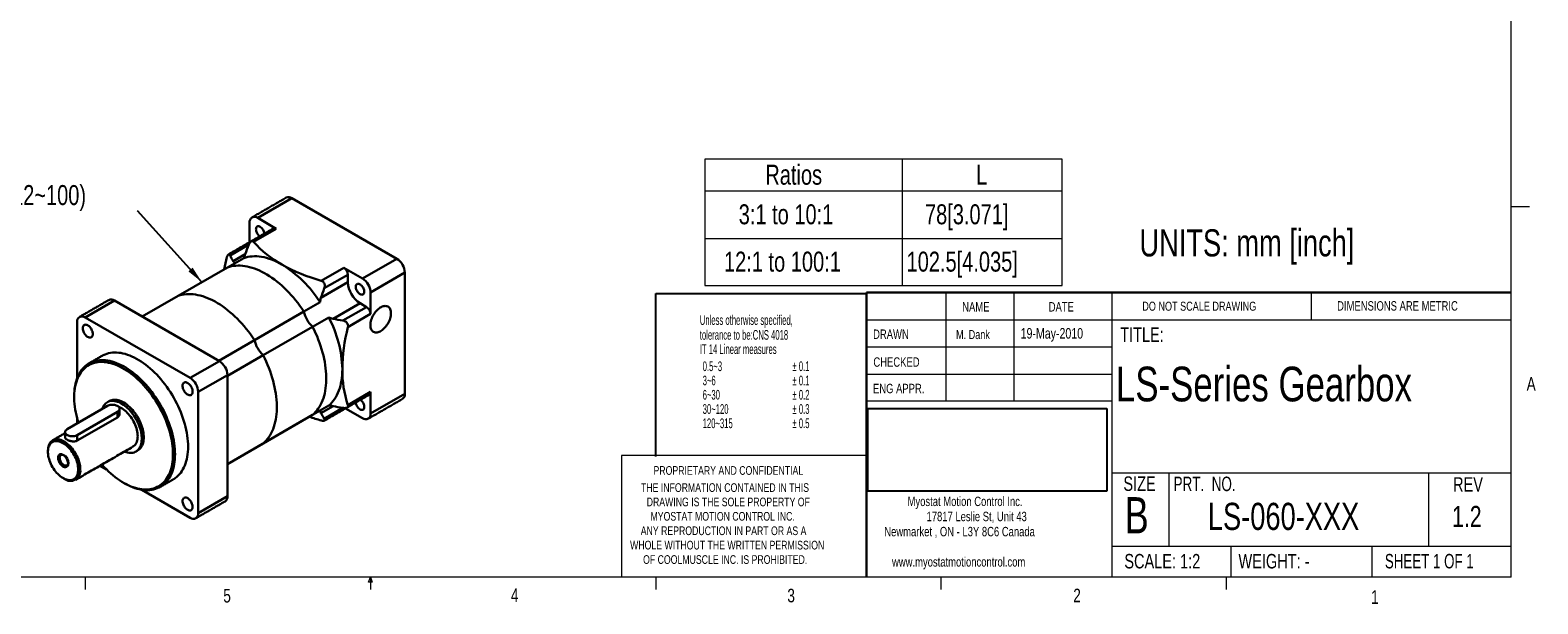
# Model space of a CAD drawing. Header units: millimetres. Extents: x 11 to 421, y 5 to 275.
# Tile 3 of 5: x 156 to 421, y 5 to 106. Entities that reach past the tile are written whole.
import ezdxf

# ---------------------------------------------------------------- set-up
doc = ezdxf.new("R2010")
doc.units = ezdxf.units.MM
doc.layers.add('FORMAT', color=7, linetype='Continuous')
doc.styles.add('SLDTEXTSTYLE0', font='TXT', dxfattribs={"width": 0.75})
doc.styles.add('SLDTEXTSTYLE1', font='TXT', dxfattribs={"width": 0.694444})
doc.styles.add('SLDTEXTSTYLE2', font='TXT', dxfattribs={"width": 0.6875})
doc.styles.add('SLDTEXTSTYLE3', font='TXT', dxfattribs={"width": 0.592105})
doc.dimstyles.new('SLDDIMSTYLE6', dxfattribs={"dimtxt": 0, "dimasz": 3, "dimexe": 0, "dimexo": 0.0625, "dimgap": 0, "dimtad": 0, "dimtih": 1, "dimtoh": 1, "dimdec": 0, "dimrnd": 1e-09, "dimzin": 0, "dimdsep": 46, "dimtxsty": 'Standard', "dimsah": 1, "dimcen": 0.09, "dimadec": 0, "dimazin": 0, "dimtfac": 3, "dimtdec": 0, "dimtofl": 0, "dimtmove": 0, "dimatfit": 3, "dimfxl": 1, "dimtolj": 1, "dimtzin": 0, "dimarcsym": 0})
picture_1 = doc.add_image_def('image1.bmp', size_in_pixel=(895, 310))

# ---------------------------------------------------------------- blocks, each defined once
blk = doc.blocks.new('SW_NOTE_0')
at = {"color": 0, "linetype": 'Continuous', "lineweight": 0, "char_height": 1.651, "attachment_point": 1, "style": 'SLDTEXTSTYLE0'}
for s, insert in [('Myostat Motion Control Inc.', (0, 2.13)), ('17817 Leslie St, Unit 43', (3.32, -0.52)), ('Newmarket , ON - L3Y 8C6 Canada', (-4.09, -3.17)), ('www.myostatmotioncontrol.com', (-2.73, -8.48))]:
    blk.add_mtext(s, dxfattribs=dict(at, insert=insert))
blk = doc.blocks.new('SW_NOTE_1')
at = {"color": 0, "linetype": 'Continuous', "lineweight": 0, "char_height": 1.524, "attachment_point": 1, "style": 'SLDTEXTSTYLE0'}
for s, insert in [('THE INFORMATION CONTAINED IN THIS', (0, 1.96)), ('DRAWING IS THE SOLE PROPERTY OF', (1, -0.56)), ('MYOSTAT MOTION CONTROL INC. ', (1.67, -3.08)), ('ANY REPRODUCTION IN PART OR AS A', (-0.04, -5.61)), ('WHOLE WITHOUT THE WRITTEN PERMISSION', (-1.91, -8.13)), ('OF COOLMUSCLE INC. IS PROHIBITED.', (0.37, -10.66))]:
    blk.add_mtext(s, dxfattribs=dict(at, insert=insert))
blk = doc.blocks.new('SW_TABLEANNOTATION_0')
at = {"color": 0, "linetype": 'Continuous', "lineweight": 0}
for p, q in [((0, 0), (0, -22.12)), ((62.66, 0), (0, 0)), ((34.58, 0), (34.58, -22.12)), ((62.66, -22.12), (62.66, 0)), ((0, -5.53), (62.66, -5.53)), ((0, -13.88), (62.66, -13.88)), ((0, -22.12), (62.66, -22.12))]:
    blk.add_line(p, q, dxfattribs=at)
at = {"color": 0, "linetype": 'Continuous', "lineweight": 0, "char_height": 3.5, "attachment_point": 1, "style": 'SLDTEXTSTYLE0'}
for s, insert in [('Ratios', (10.59, -0.95)), ('L', (47.55, -0.95)), ('3:1 to 10:1', (5.92, -7.89)), ('78[3.071]', (38.58, -7.89)), ('12:1 to 100:1', (3.34, -16.19)), ('102.5[4.035]', (35.35, -16.19))]:
    blk.add_mtext(s, dxfattribs=dict(at, insert=insert))

msp = doc.modelspace()

# ---------------------------------------------------------------- linework, layer by layer
at = {"color": 7, "linetype": 'Continuous', "lineweight": 0}
for p, q in [((415.9568, 9.9587), (415.9568, 270.3087)), ((415.9568, 74.9374), (419.1318, 74.9374)), ((316.8169, 59.8531), (316.8169, 40.8031)), ((328.7175, 59.8531), (328.7175, 40.8031)), ((345.8853, 59.8531), (345.8853, 9.9587)), ((380.921, 55.0906), (380.921, 59.8531)), ((302.9194, 55.0906), (415.9568, 55.0906)), ((302.9194, 50.3281), (345.8853, 50.3281)), ((302.9194, 45.5656), (345.8853, 45.5656)), ((345.8853, 40.8031), (302.9194, 40.8031)), ((259.9535, 31.2781), (259.9535, 9.9587)), ((302.9194, 31.2781), (259.9535, 31.2781)), ((345.8853, 28.2432), (415.9568, 28.2432)), ((355.9321, 28.2432), (355.9321, 15.366)), ((401.4296, 28.2432), (401.4296, 15.366)), ((345.8853, 15.366), (415.9568, 15.366)), ((366.793, 15.366), (366.793, 9.9587)), ((391.4795, 15.366), (391.4795, 9.9587)), ((415.9568, 9.9587), (15.9068, 9.9587)), ((165.9192, 9.9587), (165.9192, 7.8048)), ((215.5889, 9.0805), (215.9254, 9.9587)), ((216.2443, 9.0805), (215.5889, 9.0805)), ((215.9254, 9.9587), (215.9254, 7.8048)), ((215.9254, 9.9587), (216.2443, 9.0805)), ((265.9317, 9.9587), (265.9317, 7.8048)), ((315.9379, 9.9587), (315.9379, 7.8048)), ((365.9442, 9.9587), (365.9442, 7.8048))]:
    msp.add_line(p, q, dxfattribs=at)
at = {"color": 7, "linetype": 'Continuous', "lineweight": 30}
for p, q in [((202.1588, 76.4105), (196.1484, 72.9407)), ((220.5436, 65.7972), (202.1588, 76.4105)), ((194.7342, 72.1241), (194.7342, 68.6853)), ((199.4192, 71.0525), (196.1484, 72.9407)), ((199.4192, 71.0525), (195.4443, 68.7579)), ((194.5769, 68.2564), (191.3064, 66.3683)), ((193.9801, 66.5846), (191.8589, 65.3601)), ((182.2065, 59.2603), (190.8686, 64.2608)), ((190.8686, 64.2608), (193.697, 65.8936)), ((207.2874, 61.921), (211.2624, 64.2156)), ((214.5332, 62.3274), (211.2624, 64.2156)), ((214.5332, 62.3274), (220.5436, 65.7972)), ((211.9695, 61.6635), (207.2376, 58.9318)), ((211.9695, 62.9909), (207.8345, 60.6038)), ((211.9695, 62.9909), (211.9695, 61.6635)), ((221.9578, 63.3477), (215.9474, 59.8779)), ((221.9578, 42.1176), (221.9578, 63.3477)), ((171.0461, 58.4495), (165.9196, 55.49)), ((189.4309, 47.8362), (171.0461, 58.4495)), ((175.9241, 55.6335), (182.2065, 59.2603)), ((207.0851, 58.1648), (204.2567, 56.532)), ((215.9474, 56.1009), (215.9474, 59.8779)), ((302.9194, 59.8531), (415.9568, 59.8531)), ((302.9194, 59.8531), (302.9194, 9.9587)), ((195.5947, 51.5315), (204.2567, 56.532)), ((214.0908, 57.9893), (209.3589, 55.2576)), ((211.1053, 54.9386), (215.2403, 57.3257)), ((215.9474, 56.1009), (211.9725, 53.8062)), ((214.0908, 57.9893), (215.2403, 57.3257)), ((164.5054, 54.6733), (164.5054, 44.8873)), ((184.3044, 44.8767), (165.9196, 55.49)), ((197.1279, 48.8757), (205.79, 53.8762)), ((205.79, 53.8762), (208.6184, 55.5091)), ((189.3122, 47.9047), (195.5947, 51.5315)), ((184.3044, 44.8767), (189.4309, 47.8362)), ((190.8451, 45.2488), (197.1279, 48.8757)), ((190.8451, 45.3867), (185.7186, 42.4272)), ((190.8451, 24.1566), (190.8451, 45.3867)), ((185.7186, 21.1972), (185.7186, 42.4272)), ((211.9725, 40.1302), (215.9474, 42.4249)), ((215.9474, 38.6479), (215.9474, 42.4249)), ((169.8087, 39.9769), (162.7376, 35.8949)), ((208.6184, 40.0489), (205.79, 38.4161)), ((209.3561, 39.9465), (207.2376, 38.7235)), ((215.9474, 38.6479), (221.9578, 42.1176)), ((164.5054, 34.8744), (171.5765, 38.9564)), ((171.5765, 37.9763), (164.5054, 33.8943)), ((164.5054, 37.7547), (164.5054, 36.9154)), ((171.5765, 38.9564), (171.5765, 37.9763)), ((195.5947, 32.5302), (204.2567, 37.5307)), ((197.1279, 33.4156), (205.79, 38.4161)), ((204.2567, 37.5307), (207.0851, 39.1635)), ((207.8345, 37.7407), (211.1062, 39.6294)), ((211.5552, 39.5504), (214.5332, 37.8312)), ((164.5054, 34.8744), (164.5054, 33.8943)), ((190.8451, 29.7886), (197.1279, 33.4156)), ((190.8451, 29.7883), (195.5947, 32.5302)), ((168.504, 29.5019), (169.6539, 28.838)), ((175.8285, 25.2735), (184.3044, 20.3805)), ((185.7186, 21.1972), (190.8451, 24.1566))]:
    msp.add_line(p, q, dxfattribs=at)
at = {"color": 7, "linetype": 'Continuous', "lineweight": 30, "flags": 128}
for points in [[(196.5908, 71.3988), (196.4747, 71.4553), (196.3614, 71.4893), (196.2537, 71.4999), (196.1544, 71.487), (196.0658, 71.4507), (195.9901, 71.3921), (195.9293, 71.3126), (195.8847, 71.214), (195.8575, 71.0989), (195.8484, 70.97), (195.8575, 70.8306), (195.8847, 70.6841), (195.9293, 70.5341), (195.9901, 70.3842), (196.0658, 70.2382), (196.1544, 70.0997), (196.2537, 69.9721), (196.3614, 69.8585), (196.4747, 69.7617), (196.5294, 69.7224)], [(200.3911, 64.7767), (199.9384, 65.0268), (199.4866, 65.2542), (199.0365, 65.4584), (198.5888, 65.639), (198.1444, 65.7957), (197.7041, 65.9283), (197.2686, 66.0364), (196.8389, 66.12), (196.4156, 66.1788), (195.9996, 66.2127), (195.5916, 66.2217), (195.1923, 66.2057), (194.8026, 66.1648), (194.4229, 66.0991), (194.0542, 66.0086), (193.697, 65.8936)], [(204.2567, 56.532), (203.9105, 57.0436), (203.5534, 57.5447), (203.1861, 58.0343), (202.8091, 58.5118), (202.4232, 58.9762), (202.0289, 59.4268), (201.6269, 59.8627), (201.218, 60.2833), (200.8029, 60.6878), (200.3821, 61.0755), (199.9566, 61.4458), (199.527, 61.798), (199.0939, 62.1315), (198.6583, 62.4458), (198.2208, 62.7403), (197.7821, 63.0145), (197.3431, 63.2679), (196.9045, 63.5002), (196.467, 63.7108), (196.0313, 63.8995), (195.5983, 64.0659), (195.1687, 64.2098), (194.7431, 64.3308), (194.3224, 64.4289), (193.9072, 64.5037), (193.4983, 64.5552), (193.0964, 64.5834), (192.7021, 64.588), (192.3162, 64.5693), (191.9392, 64.527), (191.5718, 64.4615), (191.2148, 64.3727), (190.8686, 64.2608)], [(204.2567, 56.532), (203.9105, 57.0436), (203.5534, 57.5447), (203.1861, 58.0343), (202.8091, 58.5118), (202.4232, 58.9762), (202.0289, 59.4268), (201.6269, 59.8627), (201.218, 60.2833), (200.8029, 60.6878), (200.3821, 61.0755), (199.9566, 61.4458), (199.527, 61.798), (199.0939, 62.1315), (198.6583, 62.4458), (198.2208, 62.7403), (197.7821, 63.0145), (197.3431, 63.2679), (196.9045, 63.5002), (196.467, 63.7108), (196.0313, 63.8995), (195.5983, 64.0659), (195.1687, 64.2098), (194.7431, 64.3308), (194.3224, 64.4289), (193.9072, 64.5037), (193.4983, 64.5552), (193.0964, 64.5834), (192.7021, 64.588), (192.3162, 64.5693), (191.9392, 64.527), (191.5718, 64.4615), (191.2148, 64.3727), (190.8686, 64.2608)], [(214.8333, 60.0103), (214.8241, 60.1497), (214.7969, 60.2962), (214.7524, 60.4462), (214.6915, 60.5961), (214.6158, 60.7421), (214.5272, 60.8806), (214.4279, 61.0082), (214.3202, 61.1218), (214.207, 61.2186), (214.0908, 61.2963), (213.9747, 61.3527), (213.8614, 61.3867), (213.7537, 61.3974), (213.6544, 61.3844), (213.5658, 61.3482), (213.4901, 61.2896), (213.4293, 61.21), (213.3847, 61.1115), (213.3575, 60.9963), (213.3484, 60.8675), (213.3575, 60.7281), (213.3847, 60.5816), (213.4293, 60.4315), (213.4901, 60.2817), (213.5658, 60.1357), (213.6544, 59.9972), (213.7537, 59.8696), (213.8614, 59.7559), (213.9747, 59.6591), (214.0908, 59.5815), (214.207, 59.525), (214.3202, 59.491), (214.4279, 59.4804), (214.5272, 59.4933), (214.6158, 59.5296), (214.6915, 59.5882), (214.7524, 59.6678), (214.7969, 59.7663), (214.8241, 59.8814), (214.8333, 60.0103)], [(195.5947, 51.5315), (195.2485, 52.0431), (194.8914, 52.5442), (194.524, 53.0338), (194.1471, 53.5113), (193.7611, 53.9757), (193.3668, 54.4263), (192.9649, 54.8622), (192.556, 55.2828), (192.1408, 55.6873), (191.7201, 56.075), (191.2945, 56.4453), (190.8649, 56.7975), (190.4319, 57.131), (189.9962, 57.4453), (189.5587, 57.7398), (189.1201, 58.014), (188.6811, 58.2674), (188.2424, 58.4997), (187.8049, 58.7103), (187.3693, 58.899), (186.9363, 59.0654), (186.5066, 59.2093), (186.0811, 59.3303), (185.6604, 59.4284), (185.2452, 59.5032), (184.8363, 59.5547), (184.4343, 59.5829), (184.0401, 59.5875), (183.6541, 59.5688), (183.2771, 59.5265), (182.9098, 59.461), (182.5527, 59.3722), (182.2065, 59.2603)], [(195.5947, 51.5315), (195.2485, 52.0431), (194.8914, 52.5442), (194.524, 53.0338), (194.1471, 53.5113), (193.7611, 53.9757), (193.3668, 54.4263), (192.9649, 54.8622), (192.556, 55.2828), (192.1408, 55.6873), (191.7201, 56.075), (191.2945, 56.4453), (190.8649, 56.7975), (190.4319, 57.131), (189.9962, 57.4453), (189.5587, 57.7398), (189.1201, 58.014), (188.6811, 58.2674), (188.2424, 58.4997), (187.8049, 58.7103), (187.3693, 58.899), (186.9363, 59.0654), (186.5066, 59.2093), (186.0811, 59.3303), (185.6604, 59.4284), (185.2452, 59.5032), (184.8363, 59.5547), (184.4343, 59.5829), (184.0401, 59.5875), (183.6541, 59.5688), (183.2771, 59.5265), (182.9098, 59.461), (182.5527, 59.3722), (182.2065, 59.2603)], [(219.5183, 56.2236), (219.5091, 56.4289), (219.4814, 56.6214), (219.4356, 56.7992), (219.3722, 56.9604), (219.2917, 57.1033), (219.1951, 57.2265), (219.0833, 57.3288), (218.9575, 57.409), (218.8189, 57.4664), (218.669, 57.5003), (218.5093, 57.5105), (218.3414, 57.4968), (218.1671, 57.4593), (217.9882, 57.3985), (217.8065, 57.3149), (217.6239, 57.2095), (217.4421, 57.0832), (217.2632, 56.9375), (217.0889, 56.7737), (216.9211, 56.5936), (216.7614, 56.3991), (216.6115, 56.1921), (216.4729, 55.9747), (216.347, 55.7491), (216.2352, 55.5178), (216.1386, 55.283), (216.0582, 55.0472), (215.9948, 54.8128), (215.949, 54.5822), (215.9213, 54.3577), (215.9121, 54.1418), (215.9213, 53.9364), (215.949, 53.7439), (215.9948, 53.5662), (216.0582, 53.405), (216.1386, 53.2621), (216.2352, 53.1388), (216.347, 53.0366), (216.4729, 52.9564), (216.6115, 52.899), (216.7614, 52.865), (216.9211, 52.8549), (217.0889, 52.8686), (217.2632, 52.9061), (217.4421, 52.9669), (217.6239, 53.0504), (217.8065, 53.1559), (217.9882, 53.2821), (218.1671, 53.4279), (218.3414, 53.5916), (218.5093, 53.7717), (218.669, 53.9663), (218.8189, 54.1733), (218.9575, 54.3907), (219.0833, 54.6162), (219.1951, 54.8475), (219.2917, 55.0823), (219.3722, 55.3181), (219.4356, 55.5525), (219.4814, 55.7831), (219.5091, 56.0076), (219.5183, 56.2236)], [(167.2459, 52.5804), (167.2365, 52.7345), (167.2084, 52.8961), (167.1623, 53.0619), (167.0992, 53.2283), (167.0203, 53.3918), (166.9274, 53.5488), (166.8224, 53.6961), (166.7077, 53.8305), (166.5856, 53.9491), (166.4587, 54.0494), (166.3297, 54.1293), (166.2015, 54.1871), (166.0766, 54.2215), (165.9578, 54.2317), (165.8477, 54.2177), (165.7485, 54.1796), (165.6624, 54.1184), (165.5912, 54.0352), (165.5364, 53.9319), (165.4993, 53.8107), (165.4805, 53.6741), (165.4805, 53.5251), (165.4993, 53.3668), (165.5364, 53.2027), (165.5912, 53.0361), (165.6624, 52.8708), (165.7485, 52.7101), (165.8477, 52.5575), (165.9578, 52.4163), (166.0766, 52.2894), (166.2015, 52.1797), (166.3297, 52.0893), (166.4587, 52.0203), (166.5856, 51.9742), (166.7077, 51.9518), (166.8224, 51.9536), (166.9274, 51.9798), (167.0203, 52.0296), (167.0992, 52.102), (167.1623, 52.1955), (167.2084, 52.308), (167.2365, 52.4373), (167.2459, 52.5804)], [(205.79, 38.4161), (206.06, 38.66), (206.3154, 38.9249), (206.5558, 39.2103), (206.7808, 39.5158), (206.99, 39.8407), (207.1831, 40.1845), (207.3597, 40.5467), (207.5195, 40.9267), (207.6622, 41.3237), (207.7876, 41.7371), (207.8955, 42.1662), (207.9858, 42.6103), (208.0581, 43.0685), (208.1125, 43.5402), (208.1488, 44.0245), (208.167, 44.5205), (208.167, 45.0275), (208.1488, 45.5445), (208.1125, 46.0707), (208.0581, 46.6051), (207.9858, 47.1469), (207.8955, 47.6951), (207.7876, 48.2488), (207.6622, 48.8071), (207.5195, 49.3689), (207.3597, 49.9333), (207.1831, 50.4994), (206.99, 51.0662), (206.7808, 51.6327), (206.5558, 52.1979), (206.3154, 52.7608), (206.06, 53.3206), (205.79, 53.8762)], [(205.79, 38.4161), (206.06, 38.66), (206.3154, 38.9249), (206.5558, 39.2103), (206.7808, 39.5158), (206.99, 39.8407), (207.1831, 40.1845), (207.3597, 40.5467), (207.5195, 40.9267), (207.6622, 41.3237), (207.7876, 41.7371), (207.8955, 42.1662), (207.9858, 42.6103), (208.0581, 43.0685), (208.1125, 43.5402), (208.1488, 44.0245), (208.167, 44.5205), (208.167, 45.0275), (208.1488, 45.5445), (208.1125, 46.0707), (208.0581, 46.6051), (207.9858, 47.1469), (207.8955, 47.6951), (207.7876, 48.2488), (207.6622, 48.8071), (207.5195, 49.3689), (207.3597, 49.9333), (207.1831, 50.4994), (206.99, 51.0662), (206.7808, 51.6327), (206.5558, 52.1979), (206.3154, 52.7608), (206.06, 53.3206), (205.79, 53.8762)], [(163.9751, 41.7111), (163.9842, 42.1704), (164.0117, 42.6182), (164.0574, 43.0534), (164.1212, 43.4754), (164.2031, 43.8831), (164.3028, 44.2757), (164.4202, 44.6524), (164.5549, 45.0125), (164.7068, 45.3551), (164.8755, 45.6796), (165.0606, 45.9853), (165.2618, 46.2716), (165.4787, 46.5378), (165.7107, 46.7835), (165.9575, 47.0081), (166.2185, 47.2111), (166.4932, 47.3921), (166.7809, 47.5508), (167.0812, 47.6868), (167.3933, 47.7999), (167.7167, 47.8897), (168.0507, 47.9562), (168.3945, 47.9992), (168.7475, 48.0185), (169.1089, 48.0142), (169.478, 47.9863), (169.854, 47.9348), (170.2361, 47.8598), (170.6236, 47.7614), (171.0156, 47.64), (171.4113, 47.4957), (171.81, 47.3289), (172.2107, 47.1398), (172.6127, 46.9289), (173.0151, 46.6966), (173.4171, 46.4433), (173.8178, 46.1698), (174.2165, 45.8763), (174.6122, 45.5637), (175.0042, 45.2325), (175.3917, 44.8835), (175.7738, 44.5173), (176.1498, 44.1347), (176.5189, 43.7365), (176.8803, 43.3235), (177.2333, 42.8966), (177.5771, 42.4567), (177.9111, 42.0047), (178.2345, 41.5414), (178.5466, 41.068), (178.8469, 40.5853), (179.1346, 40.0944), (179.4093, 39.5962), (179.6703, 39.0918), (179.9171, 38.5823), (180.1491, 38.0688), (180.366, 37.5521), (180.5672, 37.0336), (180.7523, 36.5141), (180.921, 35.9949), (181.0729, 35.4769), (181.2076, 34.9612), (181.325, 34.449), (181.4247, 33.9413), (181.5066, 33.439), (181.5704, 32.9434), (181.6161, 32.4553), (181.6436, 31.9759), (181.6527, 31.506)], [(181.2992, 31.506), (181.2901, 31.9699), (181.2628, 32.4433), (181.2173, 32.9252), (181.1538, 33.4147), (181.0724, 33.9106), (180.9733, 34.412), (180.8566, 34.9179), (180.7227, 35.427), (180.5717, 35.9385), (180.4041, 36.4511), (180.2201, 36.9639), (180.0201, 37.4757), (179.8047, 37.9854), (179.5742, 38.492), (179.329, 38.9945), (179.0699, 39.4917), (178.7971, 39.9827), (178.5115, 40.4663), (178.2134, 40.9417), (177.9037, 41.4077), (177.5829, 41.8633), (177.2516, 42.3078), (176.9107, 42.74), (176.5608, 43.1591), (176.2026, 43.5642), (175.8369, 43.9545), (175.4645, 44.3291), (175.0862, 44.6872), (174.7027, 45.0282), (174.3148, 45.3512), (173.9235, 45.6557), (173.5294, 45.9409), (173.1334, 46.2062), (172.7364, 46.4512), (172.3392, 46.6752), (171.9427, 46.8779), (171.5475, 47.0587), (171.1547, 47.2174), (170.765, 47.3535), (170.3792, 47.4668), (169.9982, 47.5571), (169.6227, 47.6241), (169.2536, 47.6678), (168.8916, 47.6879), (168.5374, 47.6846), (168.1919, 47.6578), (167.8558, 47.6075), (167.5296, 47.5338), (167.2143, 47.437), (166.9103, 47.3172), (166.6184, 47.1746), (166.3391, 47.0096), (166.0731, 46.8225), (165.8209, 46.6138), (165.583, 46.3837), (165.3599, 46.1329), (165.1522, 45.8619), (164.9602, 45.5712), (164.7843, 45.2614), (164.625, 44.9332), (164.4825, 44.5873), (164.3571, 44.2244), (164.2492, 43.8452), (164.1589, 43.4507), (164.0864, 43.0415), (164.0319, 42.6186), (163.9956, 42.1828), (163.9773, 41.7351), (163.9773, 41.2764), (163.9956, 40.8076), (164.0319, 40.3299), (164.0864, 39.844), (164.1589, 39.3512), (164.2492, 38.8524), (164.3571, 38.3486), (164.4825, 37.841), (164.625, 37.3305), (164.7146, 37.0362)], [(183.9508, 32.8327), (183.9417, 33.3025), (183.9142, 33.782), (183.8685, 34.27), (183.8047, 34.7657), (183.7228, 35.2679), (183.6231, 35.7757), (183.5057, 36.2879), (183.371, 36.8035), (183.2191, 37.3215), (183.0504, 37.8408), (182.8653, 38.3602), (182.6641, 38.8788), (182.4472, 39.3954), (182.2152, 39.909), (181.9684, 40.4185), (181.7074, 40.9229), (181.4327, 41.421), (181.145, 41.912), (180.8447, 42.3947), (180.5326, 42.8681), (180.2092, 43.3313), (179.8752, 43.7834), (179.5314, 44.2233), (179.1784, 44.6502), (178.817, 45.0632), (178.4479, 45.4613), (178.0719, 45.8439), (177.6898, 46.2102), (177.3023, 46.5592), (176.9103, 46.8904), (176.5146, 47.203), (176.1159, 47.4964), (175.7152, 47.77), (175.3132, 48.0232), (174.9108, 48.2555), (174.5088, 48.4664), (174.1081, 48.6555), (173.7094, 48.8224), (173.3137, 48.9667), (172.9217, 49.0881), (172.5342, 49.1864), (172.1521, 49.2614), (171.7761, 49.3129), (171.407, 49.3409), (171.0456, 49.3452), (170.6926, 49.3258), (170.3488, 49.2829), (170.0148, 49.2164), (169.6914, 49.1266), (169.3793, 49.0135), (169.079, 48.8775), (168.8625, 48.7609)], [(197.1279, 33.4156), (197.3979, 33.6595), (197.6533, 33.9244), (197.8937, 34.2098), (198.1187, 34.5153), (198.328, 34.8402), (198.521, 35.184), (198.6976, 35.5462), (198.8574, 35.9262), (199.0001, 36.3232), (199.1256, 36.7366), (199.2335, 37.1657), (199.3237, 37.6098), (199.3961, 38.068), (199.4504, 38.5397), (199.4867, 39.024), (199.5049, 39.52), (199.5049, 40.027), (199.4867, 40.544), (199.4504, 41.0702), (199.3961, 41.6046), (199.3237, 42.1464), (199.2335, 42.6946), (199.1256, 43.2483), (199.0001, 43.8066), (198.8574, 44.3684), (198.6976, 44.9328), (198.521, 45.4989), (198.328, 46.0657), (198.1187, 46.6322), (197.8937, 47.1974), (197.6533, 47.7603), (197.3979, 48.3201), (197.1279, 48.8757)], [(197.1279, 33.4156), (197.3979, 33.6595), (197.6533, 33.9244), (197.8937, 34.2098), (198.1187, 34.5153), (198.328, 34.8402), (198.521, 35.184), (198.6976, 35.5462), (198.8574, 35.9262), (199.0001, 36.3232), (199.1256, 36.7366), (199.2335, 37.1657), (199.3237, 37.6098), (199.3961, 38.068), (199.4504, 38.5397), (199.4867, 39.024), (199.5049, 39.52), (199.5049, 40.027), (199.4867, 40.544), (199.4504, 41.0702), (199.3961, 41.6046), (199.3237, 42.1464), (199.2335, 42.6946), (199.1256, 43.2483), (199.0001, 43.8066), (198.8574, 44.3684), (198.6976, 44.9328), (198.521, 45.4989), (198.328, 46.0657), (198.1187, 46.6322), (197.8937, 47.1974), (197.6533, 47.7603), (197.3979, 48.3201), (197.1279, 48.8757)], [(208.6184, 40.0489), (208.8966, 40.3008), (209.1593, 40.575), (209.406, 40.8709), (209.6362, 41.1881), (209.8497, 41.526), (210.0459, 41.8839), (210.2245, 42.2612), (210.3852, 42.6572), (210.5277, 43.0712), (210.6517, 43.5024), (210.757, 43.95), (210.8434, 44.4133), (210.9108, 44.8914), (210.959, 45.3834), (210.988, 45.8884), (210.9977, 46.4055)], [(183.862, 41.9675), (183.9907, 41.9041), (184.1166, 41.8638), (184.2372, 41.8474), (184.3497, 41.8554), (184.4518, 41.8875), (184.5414, 41.9431), (184.6165, 42.0209), (184.6755, 42.1194), (184.7171, 42.2363), (184.7406, 42.3693), (184.7453, 42.5155), (184.7312, 42.6718), (184.6985, 42.8348), (184.6481, 43.0011), (184.5809, 43.1671), (184.4983, 43.3293), (184.4022, 43.4842), (184.2946, 43.6285), (184.1777, 43.7592), (184.0542, 43.8735), (183.9265, 43.9689), (183.7975, 44.0434), (183.6698, 44.0954), (183.5462, 44.1238), (183.4294, 44.128), (183.3218, 44.1079), (183.2257, 44.0639), (183.1431, 43.997), (183.0759, 43.9087), (183.0255, 43.8006), (182.9928, 43.6753), (182.9787, 43.5354), (182.9834, 43.3837), (183.0069, 43.2237), (183.0485, 43.0586), (183.1075, 42.892), (183.1826, 42.7275), (183.2722, 42.5685), (183.3743, 42.4185), (183.4868, 42.2806), (183.6074, 42.1578), (183.7333, 42.0527), (183.862, 41.9675)], [(168.9048, 39.4551), (168.9761, 39.6543), (169.0748, 39.8691), (169.1903, 40.0653), (169.3219, 40.242), (169.469, 40.398), (169.6307, 40.5328), (169.8062, 40.6454), (169.9947, 40.7354), (170.1951, 40.8024), (170.4064, 40.8458), (170.6275, 40.8656), (170.8572, 40.8616), (171.0944, 40.8338), (171.3377, 40.7824), (171.586, 40.7076), (171.8379, 40.6098), (172.0922, 40.4897), (172.3474, 40.3476), (172.6023, 40.1845), (172.8556, 40.0012), (173.1058, 39.7985), (173.3518, 39.5777), (173.5922, 39.3397), (173.8258, 39.0859), (174.0513, 38.8177), (174.2677, 38.5363), (174.4737, 38.2432), (174.6682, 37.94), (174.8504, 37.6283), (175.0191, 37.3097), (175.1736, 36.9859), (175.313, 36.6584), (175.4366, 36.3291), (175.5438, 35.9997), (175.634, 35.6719), (175.7068, 35.3473), (175.7616, 35.0277), (175.7984, 34.7148), (175.8168, 34.4101), (175.8168, 34.1154), (175.7984, 33.832), (175.7616, 33.5615), (175.7068, 33.3052), (175.634, 33.0646), (175.5438, 32.8409), (175.4366, 32.6353), (175.313, 32.4487), (175.1736, 32.2823), (175.0191, 32.1368), (174.8504, 32.013), (174.6682, 31.9116), (174.4737, 31.8331), (174.2677, 31.7778), (174.0513, 31.7462), (173.8258, 31.7383), (173.5922, 31.7542), (173.3518, 31.7939), (173.1058, 31.857), (172.8556, 31.9433), (172.7833, 31.9722)], [(171.5765, 38.9564), (171.6983, 39.0382), (171.7977, 39.1295), (171.8724, 39.2284), (171.9208, 39.3325), (171.9417, 39.4397), (171.9347, 39.5475), (171.9, 39.6534), (171.8383, 39.7552), (171.751, 39.8506), (171.64, 39.9374), (171.5079, 40.0136), (171.3576, 40.0777), (171.1924, 40.1281), (171.0161, 40.1637), (170.8325, 40.1838), (170.6458, 40.1878), (170.4602, 40.1757), (170.2797, 40.1478), (170.1085, 40.1047), (169.9503, 40.0473), (169.8087, 39.9769)], [(170.1373, 40.8368), (170.1598, 40.8495), (170.3483, 40.9396), (170.5487, 41.0065), (170.76, 41.0499), (170.9811, 41.0697), (171.2108, 41.0657), (171.4479, 41.0379), (171.6913, 40.9865), (171.9396, 40.9117), (172.1915, 40.814), (172.4457, 40.6938), (172.701, 40.5517), (172.9559, 40.3886), (173.2091, 40.2053), (173.4594, 40.0026), (173.7054, 39.7818), (173.9458, 39.5438), (174.1793, 39.29), (174.4049, 39.0218), (174.6212, 38.7404), (174.8272, 38.4473), (175.0218, 38.1441), (175.2039, 37.8324), (175.3727, 37.5138), (175.5271, 37.19), (175.6666, 36.8625), (175.7902, 36.5332), (175.8974, 36.2038), (175.9876, 35.876), (176.0603, 35.5514), (176.1152, 35.2318), (176.1519, 34.9189), (176.1704, 34.6142), (176.1704, 34.3195), (176.1519, 34.0361), (176.1152, 33.7656), (176.0603, 33.5093), (175.9876, 33.2687), (175.8974, 33.045), (175.7902, 32.8394), (175.6666, 32.6528), (175.5271, 32.4864), (175.3727, 32.3409), (175.2039, 32.2171), (175.1369, 32.1763)], [(171.8023, 39.7988), (171.9426, 39.7416), (172.1697, 39.6317), (172.3975, 39.5002), (172.6245, 39.348), (172.8493, 39.176), (173.0705, 38.9854), (173.2865, 38.7773), (173.4961, 38.5533), (173.6978, 38.3146), (173.8903, 38.0629), (174.0724, 37.7998), (174.2429, 37.5269), (174.4007, 37.2461), (174.5447, 36.9592), (174.6741, 36.6681), (174.788, 36.3745), (174.8857, 36.0805), (174.9664, 35.7879), (175.0298, 35.4987), (175.0754, 35.2147), (175.1028, 34.9377), (175.112, 34.6696), (175.1028, 34.4121), (175.0754, 34.1668), (175.0298, 33.9354), (174.9664, 33.7194), (174.8857, 33.5201), (174.788, 33.3388), (174.6741, 33.1767), (174.5447, 33.035), (174.4007, 32.9144), (174.2834, 32.8382)], [(214.0908, 39.3732), (214.207, 39.3167), (214.3202, 39.2827), (214.4279, 39.272), (214.5272, 39.285), (214.6158, 39.3212), (214.6915, 39.3798), (214.7524, 39.4594), (214.7969, 39.558), (214.8241, 39.6731), (214.8333, 39.8019), (214.8241, 39.9413), (214.7969, 40.0878), (214.7524, 40.2379), (214.6915, 40.3877), (214.6158, 40.5337), (214.5272, 40.6722), (214.4279, 40.7999), (214.3202, 40.9135), (214.207, 41.0103), (214.1516, 41.0499)], [(162.7376, 35.8949), (162.6158, 35.8131), (162.5164, 35.7218), (162.4417, 35.623), (162.3933, 35.5188), (162.3724, 35.4116), (162.3794, 35.3038), (162.4141, 35.1979), (162.4758, 35.0961), (162.5631, 35.0007), (162.674, 34.9139), (162.8062, 34.8377), (162.9565, 34.7736), (163.1216, 34.7232), (163.298, 34.6876), (163.4816, 34.6676), (163.6683, 34.6635), (163.8539, 34.6756), (164.0344, 34.7035), (164.2056, 34.7467), (164.3638, 34.804), (164.5054, 34.8744)], [(159.3789, 32.1183), (159.388, 32.3759), (159.4155, 32.6211), (159.4611, 32.8525), (159.5244, 33.0686), (159.6052, 33.2679), (159.7029, 33.4492), (159.8167, 33.6112), (159.9461, 33.753), (160.0902, 33.8736), (160.248, 33.9722), (160.4185, 34.0482), (160.6006, 34.1011), (160.7931, 34.1305), (160.9948, 34.1363), (161.2043, 34.1185), (161.4204, 34.077), (161.6415, 34.0123), (161.8664, 33.9247), (162.0934, 33.8148), (162.3212, 33.6833), (162.5482, 33.5311), (162.7731, 33.3591), (162.9942, 33.1685), (163.2103, 32.9604), (163.4198, 32.7364), (163.6215, 32.4977), (163.814, 32.246), (163.9961, 31.9828), (164.1666, 31.71), (164.3244, 31.4292), (164.4685, 31.1423), (164.5979, 30.8511), (164.7117, 30.5576), (164.8094, 30.2636), (164.8902, 29.971), (164.9535, 29.6818), (164.9991, 29.3978), (165.0266, 29.1208), (165.0357, 28.8527)], [(164.6822, 28.8527), (164.6729, 29.1143), (164.645, 29.3848), (164.5989, 29.6623), (164.5347, 29.9449), (164.4529, 30.2305), (164.3542, 30.5172), (164.2391, 30.803), (164.1086, 31.0858), (163.9635, 31.3637), (163.8048, 31.6347), (163.6337, 31.897), (163.4513, 32.1486), (163.259, 32.3879), (163.0581, 32.6131), (162.8499, 32.8226), (162.636, 33.0151), (162.4179, 33.189), (162.197, 33.3433), (161.975, 33.4769), (161.7534, 33.5887), (161.5337, 33.6781), (161.3174, 33.7444), (161.1062, 33.787), (160.9015, 33.8059), (160.7047, 33.8007), (160.5172, 33.7715), (160.3403, 33.7186), (160.1753, 33.6422), (160.0232, 33.5431), (159.8853, 33.4217), (159.7624, 33.2791), (159.6554, 33.1161), (159.5651, 32.934), (159.492, 32.7339), (159.4368, 32.5174), (159.3998, 32.2859), (159.3812, 32.0411), (159.3812, 31.7847), (159.3998, 31.5184), (159.4368, 31.2442), (159.492, 30.9639), (159.5651, 30.6795), (159.6554, 30.3931), (159.7624, 30.1066), (159.8853, 29.8221), (160.0232, 29.5415), (160.1753, 29.2668), (160.3403, 28.9999), (160.5172, 28.7427), (160.7047, 28.4971), (160.9015, 28.2646), (161.1062, 28.0471), (161.3174, 27.8459), (161.5337, 27.6625), (161.7534, 27.4982), (161.975, 27.3542), (162.197, 27.2314), (162.4179, 27.1307), (162.636, 27.0528), (162.8499, 26.9983), (163.0581, 26.9675), (163.259, 26.9607), (163.4513, 26.9779), (163.6337, 27.019), (163.8048, 27.0837), (163.9635, 27.1715), (164.1086, 27.2819), (164.2391, 27.414), (164.3542, 27.5669), (164.4529, 27.7396), (164.5347, 27.9309), (164.5989, 28.1393), (164.645, 28.3635), (164.6729, 28.6019), (164.6822, 28.8527)], [(181.3615, 27.1096), (181.4327, 27.1517), (181.7074, 27.3328), (181.9684, 27.5358), (182.2152, 27.7604), (182.4472, 28.006), (182.6641, 28.2723), (182.8653, 28.5585), (183.0504, 28.8642), (183.2191, 29.1888), (183.371, 29.5314), (183.5057, 29.8914), (183.6231, 30.2682), (183.7228, 30.6608), (183.8047, 31.0685), (183.8685, 31.4904), (183.9142, 31.9257), (183.9417, 32.3734), (183.9508, 32.8327)], [(162.9144, 29.8732), (162.905, 30.0273), (162.8769, 30.1889), (162.8308, 30.3547), (162.7677, 30.5211), (162.6888, 30.6846), (162.5959, 30.8416), (162.491, 30.9889), (162.3762, 31.1233), (162.2541, 31.2419), (162.1272, 31.3422), (161.9982, 31.4221), (161.87, 31.4799), (161.7451, 31.5142), (161.6264, 31.5245), (161.5162, 31.5105), (161.417, 31.4724), (161.3309, 31.4112), (161.2597, 31.328), (161.205, 31.2247), (161.1678, 31.1035), (161.149, 30.9669), (161.149, 30.8179), (161.1678, 30.6596), (161.205, 30.4954), (161.2597, 30.3289), (161.3309, 30.1635), (161.417, 30.0028), (161.5162, 29.8503), (161.6264, 29.7091), (161.7451, 29.5822), (161.87, 29.4725), (161.9982, 29.3821), (162.1272, 29.3131), (162.2541, 29.2669), (162.3762, 29.2445), (162.491, 29.2464), (162.5959, 29.2725), (162.6888, 29.3223), (162.7677, 29.3948), (162.8308, 29.4882), (162.8769, 29.6008), (162.905, 29.7301), (162.9144, 29.8732)], [(162.1045, 31.3579), (162.0558, 31.379), (161.9425, 31.413), (161.8349, 31.4236), (161.7355, 31.4107), (161.6469, 31.3744), (161.5713, 31.3158), (161.5104, 31.2363), (161.4658, 31.1377), (161.4386, 31.0226), (161.4295, 30.8937), (161.4386, 30.7543), (161.4658, 30.6078), (161.5104, 30.4578), (161.5713, 30.3079), (161.6469, 30.1619), (161.7355, 30.0234), (161.8349, 29.8958), (161.9425, 29.7822), (162.0558, 29.6854), (162.1719, 29.6078), (162.2881, 29.5513), (162.4014, 29.5173), (162.509, 29.5066), (162.6084, 29.5196), (162.6969, 29.5558), (162.7726, 29.6144), (162.8335, 29.694), (162.8781, 29.7925), (162.9053, 29.9077), (162.9113, 29.9602)], [(168.8472, 29.7), (168.8916, 29.6496), (169.2536, 29.2518), (169.6227, 28.8693), (169.9982, 28.5028), (170.3792, 28.1532), (170.765, 27.8211), (171.1547, 27.5073), (171.5475, 27.2124), (171.9427, 26.937), (172.3392, 26.6818), (172.7364, 26.4472), (173.1334, 26.2338), (173.5294, 26.042), (173.9235, 25.8722), (174.3148, 25.7248), (174.7027, 25.6001), (175.0862, 25.4982), (175.4645, 25.4196), (175.8369, 25.3642), (176.2026, 25.3323), (176.5608, 25.3239), (176.9107, 25.339), (177.2516, 25.3775), (177.5829, 25.4395), (177.9037, 25.5248), (178.2134, 25.6331), (178.5115, 25.7644), (178.7971, 25.9182), (179.0699, 26.0943), (179.329, 26.2922), (179.5742, 26.5117), (179.8047, 26.7522), (180.0201, 27.0132), (180.2201, 27.2941), (180.4041, 27.5945), (180.5717, 27.9135), (180.7227, 28.2507), (180.8566, 28.6052), (180.9733, 28.9763), (181.0724, 29.3633), (181.1538, 29.7652), (181.2173, 30.1814), (181.2628, 30.6109), (181.2901, 31.0527), (181.2992, 31.506)], [(181.6527, 31.506), (181.6436, 31.0468), (181.6161, 30.599), (181.5704, 30.1637), (181.5066, 29.7418), (181.4247, 29.3341), (181.325, 28.9415), (181.2076, 28.5648), (181.0729, 28.2047), (180.921, 27.8621), (180.7523, 27.5376), (180.5672, 27.2319), (180.366, 26.9456), (180.1491, 26.6794), (179.9171, 26.4337), (179.6703, 26.2091), (179.4093, 26.0061), (179.1346, 25.8251), (178.8469, 25.6664), (178.5466, 25.5303), (178.2345, 25.4173), (177.9111, 25.3274), (177.5771, 25.261), (177.2333, 25.218), (176.8803, 25.1987), (176.5189, 25.203), (176.1498, 25.2309), (175.7738, 25.2824), (175.3917, 25.3574), (175.0042, 25.4557), (174.6122, 25.5772), (174.2165, 25.7215), (173.8178, 25.8883), (173.4171, 26.0774), (173.0151, 26.2883), (172.8125, 26.4027)], [(182.9781, 23.2901), (182.9875, 23.136), (183.0156, 22.9744), (183.0617, 22.8086), (183.1248, 22.6422), (183.2037, 22.4787), (183.2966, 22.3217), (183.4015, 22.1744), (183.5163, 22.04), (183.6384, 21.9214), (183.7653, 21.8211), (183.8943, 21.7412), (184.0225, 21.6834), (184.1474, 21.6491), (184.2661, 21.6388), (184.3763, 21.6528), (184.4755, 21.6909), (184.5616, 21.7521), (184.6328, 21.8353), (184.6876, 21.9386), (184.7247, 22.0598), (184.7435, 22.1964), (184.7435, 22.3454), (184.7247, 22.5037), (184.6876, 22.6678), (184.6328, 22.8344), (184.5616, 22.9998), (184.4755, 23.1604), (184.3763, 23.313), (184.2661, 23.4542), (184.1474, 23.5811), (184.0225, 23.6908), (183.8943, 23.7812), (183.7653, 23.8502), (183.6384, 23.8964), (183.5163, 23.9187), (183.4015, 23.9169), (183.2966, 23.8907), (183.2037, 23.8409), (183.1248, 23.7685), (183.0617, 23.6751), (183.0156, 23.5625), (182.9875, 23.4332), (182.9781, 23.2901)]]:
    msp.add_lwpolyline(points, dxfattribs=at)
at = {"color": 7, "linetype": 'Continuous', "lineweight": 0, "flags": 128}
msp.add_lwpolyline([(162.1719, 29.4444), (161.8337, 29.7174), (161.5469, 30.1042), (161.3553, 30.5459), (161.2881, 30.9754), (161.3553, 31.3271), (161.5469, 31.5477), (161.8337, 31.6034), (162.1719, 31.4858), (162.5102, 31.2128), (162.7969, 30.826), (162.9885, 30.3843), (163.0558, 29.9549), (162.9885, 29.6031), (162.7969, 29.3826), (162.5102, 29.3269), (162.1719, 29.4444)], dxfattribs=at)
at = {"color": 7, "linetype": 'Continuous', "lineweight": 30}
for centre, radius, start, end in [((201.5711, 75.5732), 1.023, 54.931503, 113.758039), ((195.5992, 72.259), 0.8755, 51.147399, 188.863353), ((195.7203, 70.0357), 1.6173, 5.296362, 57.437175), ((209.62, 81.3078), 18.9329, 221.518953, 240.826436), ((199.1264, 70.6444), 0.5023, 54.341062, 114.34848), ((202.3267, 71.753), 12.2655, 206.040584, 211.413079), ((236.778, 52.2485), 45.1352, 159.225984, 161.479799), ((224.7546, 57.5136), 35.0512, 165.900462, 169.452641), ((189.4372, 46.992), 20.8874, 32.33759, 58.370338), ((215.4774, 91.4542), 30.6478, 240.511553, 254.500636), ((210.4408, 62.9248), 1.5302, 2.476398, 57.523602), ((218.896, 63.2129), 3.0648, 2.520155, 57.479845), ((216.5751, 61.8731), 4.6104, 182.605478, 237.394522), ((212.8856, 59.7432), 3.0648, 2.52009, 57.47991), ((170.4584, 57.6122), 1.023, 54.931503, 113.758039), ((250.0353, 44.5951), 45.1352, 159.225984, 161.479799), ((165.3704, 54.8082), 0.8755, 51.147399, 188.863353), ((209.0575, 57.5332), 4.9041, 191.780573, 228.219427), ((209.0575, 57.5332), 4.9041, 191.780573, 228.219427), ((214.4187, 56.0348), 1.5302, 2.476398, 57.523602), ((190.1158, 45.8107), 20.8903, 1.631667, 27.661913), ((218.3415, 99.4944), 45.1396, 258.521808, 260.775354), ((241.6445, 46.1334), 30.6481, 165.501534, 179.491286), ((200.3954, 52.5327), 4.9041, 191.780573, 228.219427), ((200.3954, 52.5327), 4.9041, 191.780573, 228.219427), ((187.7833, 45.2519), 3.0648, 2.520155, 57.479845), ((229.9317, 46.1334), 18.936, 179.176554, 198.482927), ((182.6568, 42.2925), 3.0648, 2.52009, 57.47991), ((215.461, 42.3692), 0.4896, 304.778924, 6.533256), ((218.3415, 84.1853), 45.1396, 258.521808, 260.775354), ((214.9612, 40.7361), 1.6172, 185.268068, 237.438736), ((220.9947, 42.0018), 0.97, 304.455047, 6.857133), ((216.8893, 71.1359), 35.052, 250.547995, 254.101613), ((218.0114, 44.5944), 12.2695, 208.587158, 213.958759), ((215.0824, 38.513), 0.8755, 231.147399, 8.863353), ((163.3095, 28.5763), 1.7482, 230.896402, 9.098221), ((189.882, 24.0408), 0.97, 304.455047, 6.857133), ((184.8536, 21.0623), 0.8755, 231.147399, 8.863353)]:
    msp.add_arc(centre, radius, start, end, dxfattribs=at)
for points, degree in [([(201.1589, 76.5095), (195.1485, 73.0398)], 1), ([(194.9414, 68.8049), (191.017, 66.5394)], 1), ([(198.9193, 71.102), (194.9926, 68.8352)], 1), ([(193.697, 65.8936), (193.8038, 66.1066), (193.8975, 66.3379), (193.9803, 66.5852)], 3), ([(191.8589, 65.3601), (191.9483, 65.2135), (192.0498, 65.094), (192.1637, 65.0082)], 3), ([(170.0462, 58.5485), (164.9197, 55.589)], 1), ([(207.2376, 58.9318), (207.1553, 58.686), (207.1026, 58.4299), (207.0851, 58.1648)], 3), ([(208.6184, 55.5091), (208.8563, 55.3919), (209.1034, 55.3095), (209.3589, 55.2576)], 3), ([(168.8625, 48.7609), (166.5644, 47.4342)], 1), ([(163.9751, 41.7111), (163.9751, 41.507)], 1), ([(170.1373, 40.8368), (169.7838, 40.6327)], 1), ([(207.8357, 37.4031), (211.7623, 39.6699)], 1), ([(209.3589, 39.9485), (209.1049, 40.0001), (208.8567, 40.0349), (208.6184, 40.0489)], 3), ([(211.8159, 39.7016), (215.7403, 41.9671)], 1), ([(215.5331, 37.7322), (221.5435, 41.2019)], 1), ([(171.9426, 38.5693), (171.9426, 39.4667)], 1), ([(207.0851, 39.1635), (207.1025, 39.0222), (207.1548, 38.8751), (207.2376, 38.7235)], 3), ([(162.3715, 35.199), (160.2075, 33.9497)], 1), ([(162.3715, 35.3846), (162.3715, 34.4873)], 1), ([(159.3789, 32.1183), (159.3789, 31.9142)], 1), ([(164.2071, 27.0213), (174.2834, 32.8382)], 1), ([(174.7834, 31.9722), (175.1369, 32.1763)], 1), ([(162.0301, 27.3217), (162.2068, 27.2196)], 1), ([(172.6357, 26.5047), (172.8125, 26.4027)], 1), ([(179.0634, 25.783), (181.3615, 27.1096)], 1), ([(185.3043, 20.2815), (190.4308, 23.241)], 1)]:
    msp.add_open_spline(points, degree=degree, dxfattribs=at)
for points, knots in [([(195.4443, 68.7579), (195.4137, 68.7935), (195.3807, 68.8226), (195.3092, 68.8666), (195.2704, 68.8815), (195.1512, 68.9009), (195.065, 68.8803), (194.9, 68.7779), (194.821, 68.6968), (194.6836, 68.4989), (194.6248, 68.3827), (194.5772, 68.2571)], [0, 0, 0, 0, 0.125, 0.125, 0.25, 0.25, 0.5, 0.5, 0.75, 0.75, 1, 1, 1, 1]), ([(191.3064, 66.3683), (191.2877, 66.4066), (191.2678, 66.4398), (191.2254, 66.4954), (191.2027, 66.518), (191.1552, 66.5501), (191.1308, 66.5594), (191.0805, 66.5638), (191.0542, 66.5586), (191.002, 66.5323), (190.9763, 66.5116), (190.9255, 66.4544), (190.9005, 66.4175), (190.8542, 66.332), (190.8323, 66.2823), (190.7926, 66.1735), (190.7749, 66.1149), (190.7593, 66.0524)], [0, 0, 0, 0, 0.125, 0.125, 0.25, 0.25, 0.375, 0.375, 0.5, 0.5, 0.625, 0.625, 0.75, 0.75, 0.875, 0.875, 1, 1, 1, 1]), ([(207.8345, 60.6038), (207.8584, 60.6667), (207.8772, 60.731), (207.9041, 60.8626), (207.9124, 60.9305), (207.9164, 61.0672), (207.9123, 61.1349), (207.8909, 61.2689), (207.8733, 61.3361), (207.8244, 61.4636), (207.7936, 61.5235), (207.7187, 61.6355), (207.6743, 61.6874), (207.5771, 61.7768), (207.5231, 61.8156), (207.4091, 61.8789), (207.3494, 61.9033), (207.2874, 61.921)], [0, 0, 0, 0, 0.125, 0.125, 0.25, 0.25, 0.375, 0.375, 0.5, 0.5, 0.625, 0.625, 0.75, 0.75, 0.875, 0.875, 1, 1, 1, 1]), ([(211.9725, 53.8062), (211.9881, 53.8686), (211.9967, 53.9321), (211.9991, 54.0614), (211.9926, 54.1278), (211.9499, 54.3205), (211.8889, 54.4452), (211.7177, 54.6573), (211.608, 54.7452), (211.3679, 54.8747), (211.2379, 54.9171), (211.1053, 54.9386)], [0, 0, 0, 0, 0.125, 0.125, 0.25, 0.25, 0.5, 0.5, 0.75, 0.75, 1, 1, 1, 1]), ([(211.1053, 39.6295), (211.1717, 39.6187), (211.2368, 39.6116), (211.3642, 39.6051), (211.4271, 39.6058), (211.5476, 39.6158), (211.6042, 39.625), (211.7095, 39.6524), (211.7589, 39.6709), (211.8449, 39.7167), (211.8814, 39.7437), (211.9409, 39.8059), (211.9636, 39.8415), (211.9924, 39.9169), (211.9991, 39.9578), (211.9968, 40.0424), (211.9881, 40.0858), (211.9725, 40.1302)], [0, 0, 0, 0, 0.125, 0.125, 0.25, 0.25, 0.375, 0.375, 0.5, 0.5, 0.625, 0.625, 0.75, 0.75, 0.875, 0.875, 1, 1, 1, 1]), ([(171.9397, 38.5692), (171.9405, 38.5591), (171.9456, 38.5001), (171.9212, 38.3905), (171.8626, 38.2491), (171.7563, 38.1006), (171.6427, 38.022), (171.5765, 37.9763)], [0, 0, 0, 0, 0.04419373, 0.25763954, 0.47637856, 0.69506165, 1, 1, 1, 1]), ([(207.2874, 37.4247), (207.3492, 37.4071), (207.4085, 37.3932), (207.5217, 37.3732), (207.576, 37.3672), (207.7215, 37.3631), (207.799, 37.3787), (207.8971, 37.4424), (207.9184, 37.4902), (207.9105, 37.6042), (207.8821, 37.6701), (207.8345, 37.7407)], [0, 0, 0, 0, 0.125, 0.125, 0.25, 0.25, 0.5, 0.5, 0.75, 0.75, 1, 1, 1, 1]), ([(164.5054, 33.8943), (164.477, 33.879), (164.3999, 33.8377), (164.2567, 33.7893), (164.0755, 33.755), (163.8818, 33.7446), (163.6782, 33.7557), (163.47, 33.7877), (163.2619, 33.838), (163.063, 33.9037), (162.8812, 33.98), (162.7227, 34.0634), (162.5915, 34.15), (162.4893, 34.2385), (162.4173, 34.3281), (162.3767, 34.4112), (162.3753, 34.4645), (162.3746, 34.4874)], [0, 0, 0, 0, 0.03961989, 0.10747592, 0.17534489, 0.24420727, 0.31307975, 0.38509781, 0.45710779, 0.52968153, 0.60223905, 0.67198556, 0.7417328, 0.80973985, 0.87775965, 0.94744203, 1, 1, 1, 1])]:
    msp.add_open_spline(points, degree=3, knots=knots, dxfattribs=at)
at = {"layer": 'FORMAT'}
for p, q in [((265.9386, 31.1238), (265.9386, 59.6988)), ((265.9386, 59.6988), (302.9263, 59.6988))]:
    msp.add_line(p, q, dxfattribs=at)

# ---------------------------------------------------------------- block references
at = {"color": 7, "linetype": 'Continuous', "lineweight": 0}
for name, p in [('SW_TABLEANNOTATION_0', (274.5683, 83.2206)), ('SW_NOTE_1', (263.3542, 24.4643)), ('SW_NOTE_0', (310.1009, 21.9408))]:
    msp.add_blockref(name, p, dxfattribs=at)

# ---------------------------------------------------------------- texts
at = {"color": 7, "linetype": 'Continuous', "lineweight": 0, "attachment_point": 1}
for s, insert, char_height, style in [('LS-060-(012~100)', (137.47, 78.7029), 3.5, 'SLDTEXTSTYLE0'), ('UNITS: mm [inch]', (350.7533, 70.9565), 4.7625, 'SLDTEXTSTYLE0'), ('NAME', (319.6806, 58.1816), 1.651, 'SLDTEXTSTYLE0'), ('DATE', (334.8453, 58.1816), 1.651, 'SLDTEXTSTYLE0'), ('DO NOT SCALE DRAWING', (351.2507, 58.2586), 1.5875, 'SLDTEXTSTYLE0'), ('DIMENSIONS ARE METRIC', (385.4163, 58.3493), 1.651, 'SLDTEXTSTYLE0'), ('Unless otherwise specified,', (273.6707, 55.8848), 1.7, 'SLDTEXTSTYLE3'), ('tolerance to be:CNS 4018 ', (273.6707, 53.2863), 1.7, 'SLDTEXTSTYLE3'), ('DRAWN', (304.0533, 53.3814), 1.651, 'SLDTEXTSTYLE0'), ('M. Dank', (318.6028, 53.2907), 1.5875, 'SLDTEXTSTYLE0'), ('19-May-2010', (329.9241, 53.6327), 1.852083, 'SLDTEXTSTYLE0'), ('TITLE:', (347.3752, 53.7549), 2.54, 'SLDTEXTSTYLE0'), ('IT 14 Linear measures', (273.6707, 50.7863), 1.7, 'SLDTEXTSTYLE3'), ('0.5~3', (274.1707, 47.7863), 1.7, 'SLDTEXTSTYLE3'), ('± 0.1', (289.9207, 47.7863), 1.7, 'SLDTEXTSTYLE3'), ('CHECKED', (304.1075, 48.4955), 1.651, 'SLDTEXTSTYLE0'), ('3~6', (274.1707, 45.2863), 1.7, 'SLDTEXTSTYLE3'), ('± 0.1', (289.9207, 45.2863), 1.7, 'SLDTEXTSTYLE3'), ('LS-Series Gearbox', (346.6353, 46.8644), 6.085417, 'SLDTEXTSTYLE0'), ('A', (418.6449, 45.0247), 2.3813, 'SLDTEXTSTYLE0'), ('6~30', (274.1707, 42.7863), 1.7, 'SLDTEXTSTYLE3'), ('± 0.2', (289.9207, 42.7863), 1.7, 'SLDTEXTSTYLE3'), ('ENG APPR.', (304.034, 43.8595), 1.651, 'SLDTEXTSTYLE0'), ('30~120', (274.1707, 40.2863), 1.7, 'SLDTEXTSTYLE3'), ('± 0.3', (289.9207, 40.2863), 1.7, 'SLDTEXTSTYLE3'), ('120~315', (274.1707, 37.7863), 1.7, 'SLDTEXTSTYLE3'), ('± 0.5', (289.9207, 37.7863), 1.7, 'SLDTEXTSTYLE3'), ('PROPRIETARY AND CONFIDENTIAL', (265.5535, 29.4237), 1.524, 'SLDTEXTSTYLE0'), ('SIZE', (347.9364, 27.6167), 2.54, 'SLDTEXTSTYLE0'), ('PRT.  NO.', (356.7375, 27.5812), 2.54, 'SLDTEXTSTYLE1'), ('REV', (405.7417, 27.4819), 2.54, 'SLDTEXTSTYLE0'), ('B', (348.1368, 23.983), 6.35, 'SLDTEXTSTYLE0'), ('LS-060-XXX', (362.7488, 22.9907), 4.7625, 'SLDTEXTSTYLE0'), ('1.2', (405.5772, 22.4454), 3.70417, 'SLDTEXTSTYLE0'), ('SCALE: 1:2', (348.1054, 14.0233), 2.54, 'SLDTEXTSTYLE0'), ('WEIGHT: -', (368.1188, 14.0233), 2.54, 'SLDTEXTSTYLE0'), ('SHEET 1 OF 1', (393.7877, 14.0316), 2.54, 'SLDTEXTSTYLE2'), ('4', (240.5412, 7.9686), 2.3813, 'SLDTEXTSTYLE0'), ('3', (289.0208, 7.9151), 2.3813, 'SLDTEXTSTYLE0'), ('2', (339.1483, 7.936), 2.3813, 'SLDTEXTSTYLE0'), ('5', (190.1219, 7.8889), 2.3813, 'SLDTEXTSTYLE0'), ('1', (391.3712, 7.6548), 2.3813, 'SLDTEXTSTYLE0')]:
    msp.add_mtext(s, dxfattribs=dict(at, insert=insert, char_height=char_height, style=style))

# ---------------------------------------------------------------- pictures from other files: only their frames are drawn
image = msp.add_image(picture_1, insert=(303.1452, 25.0248), size_in_units=(41.8927, 14.5103))
image.dxf.flags = 7

# ---------------------------------------------------------------- leaders
at = {"color": 7, "linetype": 'Continuous', "lineweight": 0}
msp.add_leader([(186.383, 61.6713), (175.0935, 74.1898)], dimstyle='SLDDIMSTYLE6', dxfattribs=at)

doc.saveas('drawing.dxf')
